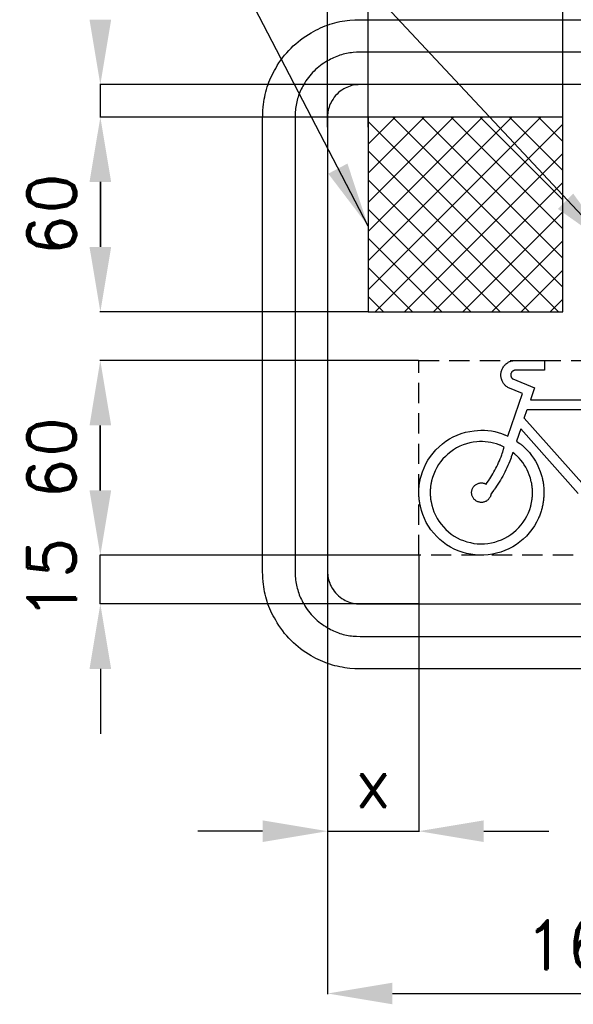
# Model space of a CAD drawing. Header units: millimetres. Extents: x 160 to 3480, y -161 to 860.
# Tile 4 of 12: x 1461 to 1631, y -161 to 143. Entities that reach past the tile are written whole.
import ezdxf

# ---------------------------------------------------------------- set-up
doc = ezdxf.new("R2010")
doc.units = ezdxf.units.MM
doc.header["$LTSCALE"] = 5
doc.linetypes.add('ČÁRKOVANÁX2', pattern=[1.5, 1, -0.5])
doc.layers.add('Kóty', color=2, linetype='Continuous')
doc.layers.add('Značka', color=7, linetype='Continuous')
doc.styles.get("Standard").update_dxf_attribs({"font": 'romand.shx', "height": 15})
doc.dimstyles.get("Standard").update_dxf_attribs({"dimtxt": 15, "dimasz": 20, "dimexe": 0.18, "dimexo": 0.0625, "dimgap": 7.5, "dimtad": 1, "dimdec": 0, "dimzin": 0, "dimdsep": 46, "dimtxsty": 'Standard', "dimcen": 0.09, "dimadec": 0, "dimazin": 0, "dimtfac": 1, "dimtdec": 0, "dimtofl": 0, "dimtmove": 0, "dimatfit": 3, "dimfxl": 1, "dimtolj": 1, "dimtzin": 0, "dimarcsym": 0})

# ---------------------------------------------------------------- blocks, each defined once
blk = doc.blocks.new('*D25')
at = {"layer": 'Defpoints', "color": 0, "transparency": 16777216}
for p in [(1485.58, 37.63), (1583.7, 37.63), (1583.7, -22.37)]:
    blk.add_point(p, dxfattribs=at)
at = {"layer": 'Kóty', "color": 0, "lineweight": -2, "transparency": 16777216}
for p, q in [((1583.64, 37.63), (1485.4, 37.63)), ((1485.58, -2.37), (1485.58, 17.63)), ((1583.64, -22.37), (1485.4, -22.37))]:
    blk.add_line(p, q, dxfattribs=at)
at = {"layer": 'Kóty', "color": 0, "transparency": 16777216}
for points in [[(1482.25, 17.63), (1488.92, 17.63), (1485.58, 37.63)], [(1482.25, -2.37), (1488.92, -2.37), (1485.58, -22.37)]]:
    blk.add_solid(points, dxfattribs=at)
at = {"layer": 'Kóty', "color": 0, "transparency": 16777216, "insert": (1470.58, 7.63), "char_height": 15, "attachment_point": 5, "rotation": 90}
blk.add_mtext('\\A1;60', dxfattribs=at)
blk = doc.blocks.new('*D26')
at = {"layer": 'Defpoints', "color": 0, "transparency": 16777216}
for p in [(1555.58, 7.63), (1583.7, -22.37), (1555.58, -107.37)]:
    blk.add_point(p, dxfattribs=at)
at = {"layer": 'Kóty', "color": 0, "lineweight": -2, "transparency": 16777216}
for p, q in [((1555.58, 7.57), (1555.58, -107.55)), ((1583.7, -22.43), (1583.7, -107.55)), ((1535.58, -107.37), (1515.58, -107.37)), ((1603.7, -107.37), (1623.7, -107.37))]:
    blk.add_line(p, q, dxfattribs=at)
at = {"layer": 'Kóty', "color": 0, "transparency": 16777216}
for points in [[(1535.58, -104.04), (1535.58, -110.7), (1555.58, -107.37)], [(1603.7, -104.04), (1603.7, -110.7), (1583.7, -107.37)]]:
    blk.add_solid(points, dxfattribs=at)
at = {"layer": 'Kóty', "color": 0, "transparency": 16777216, "insert": (1569.64, -92.37), "char_height": 15, "attachment_point": 5}
blk.add_mtext('\\A1;x', dxfattribs=at)
blk = doc.blocks.new('*D28')
at = {"layer": 'Defpoints', "color": 0, "transparency": 16777216}
for p in [(1485.59, 112.63), (1568.08, 112.63), (1568.08, 52.63)]:
    blk.add_point(p, dxfattribs=at)
at = {"layer": 'Kóty', "color": 0, "lineweight": -2, "transparency": 16777216}
for p, q in [((1568.02, 112.63), (1485.41, 112.63)), ((1485.59, 72.63), (1485.59, 92.63)), ((1568.02, 52.63), (1485.41, 52.63))]:
    blk.add_line(p, q, dxfattribs=at)
at = {"layer": 'Kóty', "color": 0, "transparency": 16777216}
for points in [[(1482.25, 92.63), (1488.92, 92.63), (1485.59, 112.63)], [(1482.25, 72.63), (1488.92, 72.63), (1485.59, 52.63)]]:
    blk.add_solid(points, dxfattribs=at)
at = {"layer": 'Kóty', "color": 0, "transparency": 16777216, "insert": (1470.59, 82.63), "char_height": 15, "attachment_point": 5, "rotation": 90}
blk.add_mtext('\\A1;60', dxfattribs=at)
blk = doc.blocks.new('*D36')
at = {"layer": 'Defpoints', "color": 0, "transparency": 16777216}
for p in [(1555.58, -5.19), (1715.58, -13.91), (1715.58, -157.37)]:
    blk.add_point(p, dxfattribs=at)
at = {"layer": 'Kóty', "color": 0, "lineweight": -2, "transparency": 16777216}
for p, q in [((1555.58, -5.25), (1555.58, -157.55)), ((1715.58, -13.98), (1715.58, -157.55)), ((1575.58, -157.37), (1695.58, -157.37))]:
    blk.add_line(p, q, dxfattribs=at)
at = {"layer": 'Kóty', "color": 0, "transparency": 16777216}
for points in [[(1575.58, -154.04), (1575.58, -160.7), (1555.58, -157.37)], [(1695.58, -154.04), (1695.58, -160.7), (1715.58, -157.37)]]:
    blk.add_solid(points, dxfattribs=at)
at = {"layer": 'Kóty', "color": 0, "transparency": 16777216, "insert": (1635.58, -142.37), "char_height": 15, "attachment_point": 5}
blk.add_mtext('\\A1;160', dxfattribs=at)

msp = doc.modelspace()

# ---------------------------------------------------------------- hatches: boundary and pattern name
at = {"layer": 'Značka'}
h = msp.add_hatch(dxfattribs=at)
h.set_pattern_fill('ANSI37', color=256, scale=2)
h.paths.add_polyline_path([(1568.08, 52.63), (1628.08, 52.63), (1628.08, 112.63), (1568.08, 112.63)])

# ---------------------------------------------------------------- linework, layer by layer
at = {"layer": 'Kóty'}
for p, q in [((1555.58, 109.49), (1555.58, 192.81)), ((1568.08, 109.49), (1568.08, 192.81)), ((1628.08, 112.69), (1628.08, 192.81)), ((1598.02, 122.63), (1485.41, 122.63)), ((1568.02, 112.63), (1485.41, 112.63)), ((1485.59, 92.63), (1485.59, 72.63)), ((1583.58, 37.63), (1485.4, 37.63)), ((1485.58, -2.37), (1485.58, 17.63)), ((1485.58, 17.63), (1485.58, -2.37)), ((1583.9, -22.37), (1485.4, -22.37)), ((1583.9, -37.37), (1485.4, -37.37))]:
    msp.add_line(p, q, dxfattribs=at)
for points in [[(1643.08, 72.6), (1482.03, 244.63)], [(1568.08, 79.05), (1482.03, 244.63)], [(1485.59, 112.63), (1485.59, 122.63)], [(1485.58, -37.37), (1485.58, -22.37)], [(1485.76, -77.37), (1485.76, -57.37)], [(1555.58, -107.37), (1583.7, -107.37)]]:
    msp.add_lwpolyline(points, dxfattribs=at)
for points in [[(1482.25, 142.63), (1488.92, 142.63), (1485.59, 122.63)], [(1482.25, 92.63), (1488.92, 92.63), (1485.59, 112.63)], [(1561.71, 98.3), (1555.81, 95.19), (1568.08, 79.05)], [(1631.25, 89.07), (1626.55, 84.34), (1643.08, 72.6)], [(1482.25, -2.37), (1488.92, -2.37), (1485.58, -22.37)], [(1482.25, -57.37), (1488.92, -57.37), (1485.58, -37.37)]]:
    msp.add_solid(points, dxfattribs=at)
at = {"layer": 'Značka', "color": 3}
for points in [[(2205.59, -57.37), (1565.58, -57.37), (1564.02, -57.31), (1562.45, -57.2, -0.055698), (1556.32, -55.94, -0.056169), (1550.58, -53.35, -0.069684), (1544.34, -48.62, -0.068357), (1539.6, -42.37, -0.056432), (1536.97, -36.64, -0.061124), (1535.75, -30.5, -0.012202), (1535.64, -28.94, -0.004069), (1535.58, -27.37), (1535.58, 112.63, -0.003579), (1535.64, 114.2, -0.010728), (1535.75, 115.77, -0.055713), (1537.01, 121.9, -0.05617), (1539.6, 127.63, -0.069693), (1544.33, 133.87, -0.068355), (1550.58, 138.61, -0.056424), (1556.32, 141.25, -0.061115), (1562.45, 142.47), (1564.02, 142.58), (1565.58, 142.63), (1785.58, 142.63)], [(2205.59, -57.37), (1565.58, -57.37), (1564.02, -57.31), (1562.45, -57.2, -0.055698), (1556.32, -55.94, -0.056169), (1550.58, -53.35, -0.069684), (1544.34, -48.62, -0.068357), (1539.6, -42.37, -0.056432), (1536.97, -36.64, -0.061124), (1535.75, -30.5, -0.012202), (1535.64, -28.94, -0.004069), (1535.58, -27.37), (1535.58, 112.63, -0.003579), (1535.64, 114.2, -0.010728), (1535.75, 115.77, -0.055713), (1537.01, 121.9, -0.05617), (1539.6, 127.63, -0.069693), (1544.33, 133.87, -0.068355), (1550.58, 138.61, -0.056424), (1556.32, 141.25, -0.061115), (1562.45, 142.47), (1564.02, 142.58), (1565.58, 142.63), (1785.58, 142.63)], [(1790.94, 132.63), (1565.58, 132.63), (1564.54, 132.59), (1563.49, 132.52, 0.055727), (1559.41, 131.68, 0.056156), (1555.58, 129.95, 0.069684), (1551.42, 126.8, 0.068361), (1548.26, 122.63, 0.056428), (1546.51, 118.81, 0.061122), (1545.69, 114.72, 0.012206), (1545.62, 113.68, 0.004068), (1545.58, 112.63), (1545.58, -27.37), (1545.62, -28.41, 0.010722), (1545.69, -29.46, 0.055715), (1546.53, -33.55, 0.056167), (1548.26, -37.37, 0.069688), (1551.41, -41.53, 0.068364), (1555.58, -44.69, 0.056428), (1559.41, -46.44, 0.061101), (1563.49, -47.26), (1564.54, -47.33), (1565.58, -47.37), (2205.59, -47.37)], [(1790.94, 132.63), (1565.58, 132.63), (1564.54, 132.59), (1563.49, 132.52, 0.055727), (1559.41, 131.68, 0.056156), (1555.58, 129.95, 0.069684), (1551.42, 126.8, 0.068361), (1548.26, 122.63, 0.056428), (1546.51, 118.81, 0.061122), (1545.69, 114.72, 0.012206), (1545.62, 113.68, 0.004068), (1545.58, 112.63), (1545.58, -27.37), (1545.62, -28.41, 0.010722), (1545.69, -29.46, 0.055715), (1546.53, -33.55, 0.056167), (1548.26, -37.37, 0.069688), (1551.41, -41.53, 0.068364), (1555.58, -44.69, 0.056428), (1559.41, -46.44, 0.061101), (1563.49, -47.26), (1564.54, -47.33), (1565.58, -47.37), (2205.59, -47.37)], [(1705.58, 122.63), (1565.58, 122.63), (1565.06, 122.61), (1564.54, 122.58, 0.055698), (1562.5, 122.16, 0.056169), (1560.58, 121.29, 0.069685), (1558.5, 119.72, 0.068361), (1556.92, 117.63, 0.05644), (1556.05, 115.72, 0.061127), (1555.64, 113.68, 0.012195), (1555.6, 113.15, 0.004069), (1555.58, 112.63), (1555.58, -27.37), (1555.6, -27.89), (1555.64, -28.41, 0.055706), (1556.06, -30.46, 0.056161), (1556.92, -32.37, 0.069674), (1558.5, -34.45, 0.068356), (1560.58, -36.03, 0.056441), (1562.5, -36.91, 0.061115), (1564.54, -37.31), (1565.06, -37.35), (1565.58, -37.37), (1705.58, -37.37)], [(1705.58, 122.63), (1565.58, 122.63), (1565.06, 122.61), (1564.54, 122.58, 0.055698), (1562.5, 122.16, 0.056169), (1560.58, 121.29, 0.069685), (1558.5, 119.72, 0.068361), (1556.92, 117.63, 0.05644), (1556.05, 115.72, 0.061127), (1555.64, 113.68, 0.012195), (1555.6, 113.15, 0.004069), (1555.58, 112.63), (1555.58, -27.37), (1555.6, -27.89), (1555.64, -28.41, 0.055706), (1556.06, -30.46, 0.056161), (1556.92, -32.37, 0.069674), (1558.5, -34.45, 0.068356), (1560.58, -36.03, 0.056441), (1562.5, -36.91, 0.061115), (1564.54, -37.31), (1565.06, -37.35), (1565.58, -37.37), (1705.58, -37.37)], [(1632.78, -3.37), (1615.09, 16.62), (1613.79, 12.81), (1614.65, 12.17), (1614.7, 12.14), (1614.74, 12.11), (1614.91, 11.98), (1615.08, 11.84), (1615.29, 11.68), (1615.49, 11.51), (1616.29, 10.8), (1617.05, 10.04), (1617.76, 9.25), (1618.42, 8.41), (1619.04, 7.53), (1619.6, 6.61), (1620.11, 5.66), (1620.56, 4.68), (1621.07, 3.45), (1621.5, 2.18, -0.021137), (1621.83, 0.88, -0.018822), (1622.06, -0.44, -0.018738), (1622.2, -1.78, -0.020882), (1622.24, -3.12, -0.01941), (1622.17, -4.46, -0.014245), (1622.02, -5.79, -0.014219), (1621.79, -7.11, -0.019354), (1621.49, -8.41, -0.020855), (1621.08, -9.69, -0.018783), (1620.58, -10.94), (1619.99, -12.14), (1619.31, -13.3), (1618.55, -14.4), (1617.71, -15.45), (1616.83, -16.45), (1615.87, -17.4), (1614.86, -18.27), (1613.77, -19.05), (1612.64, -19.77), (1611.45, -20.39), (1610.22, -20.93), (1608.96, -21.38), (1607.67, -21.76), (1606.37, -22.06), (1605.04, -22.26), (1603.71, -22.35), (1602.37, -22.36), (1601.03, -22.26), (1599.7, -22.07), (1598.39, -21.78), (1597.1, -21.43), (1595.83, -20.99), (1594.6, -20.46), (1593.42, -19.84), (1592.27, -19.13), (1591.19, -18.35), (1590.17, -17.48), (1589.21, -16.54), (1588.3, -15.56), (1587.45, -14.52), (1586.69, -13.42), (1586.01, -12.26), (1585.41, -11.06), (1584.91, -9.82), (1584.5, -8.55), (1584.18, -7.24, -0.014786), (1583.92, -5.93, -0.019213), (1583.76, -4.6, -0.020491), (1583.69, -3.26, -0.018681), (1583.73, -1.92, -0.018681), (1583.85, -0.59, -0.020485), (1584.08, 0.73, -0.019225), (1584.41, 2.03), (1584.82, 3.31), (1585.3, 4.56), (1585.86, 5.78), (1586.51, 6.95), (1587.25, 8.07), (1588.07, 9.14), (1588.96, 10.14), (1589.92, 11.07), (1590.95, 11.93), (1592.02, 12.74), (1593.13, 13.47), (1594.3, 14.12), (1595.52, 14.68), (1596.78, 15.15), (1598.06, 15.53), (1599.37, 15.81), (1600.7, 16.01), (1601.77, 16.12), (1602.85, 16.18), (1603.93, 16.17), (1605, 16.09), (1606.06, 15.95), (1607.11, 15.74), (1608.14, 15.46), (1609.15, 15.12), (1609.41, 15.03), (1609.66, 14.94), (1609.86, 14.86), (1610.05, 14.78), (1610.1, 14.76), (1610.15, 14.74), (1611.14, 14.32), (1615.63, 27.5), (1611.1, 29.35), (1610.92, 29.48), (1610.74, 29.61), (1610.7, 29.63), (1610.67, 29.66), (1610.53, 29.77), (1610.4, 29.89), (1610.24, 30.04), (1610.09, 30.21), (1609.95, 30.38), (1609.82, 30.56), (1609.7, 30.74), (1609.58, 30.93), (1609.45, 31.17), (1609.33, 31.42), (1609.23, 31.68), (1609.15, 31.95), (1609.08, 32.21), (1609.03, 32.49), (1609.01, 32.76), (1608.99, 33.04), (1608.99, 33.32, -0.017028), (1609, 33.59), (1609.04, 33.87), (1609.09, 34.14), (1609.16, 34.41), (1609.24, 34.67), (1609.35, 34.93), (1609.46, 35.18), (1609.59, 35.42), (1609.74, 35.66), (1609.89, 35.88), (1610.07, 36.1), (1610.25, 36.3), (1610.45, 36.49), (1610.67, 36.67), (1610.89, 36.84), (1611.07, 36.96), (1611.26, 37.08), (1611.45, 37.19), (1611.65, 37.29), (1611.86, 37.37), (1612.06, 37.44), (1612.28, 37.5), (1612.49, 37.55), (1612.54, 37.57), (1612.6, 37.58), (1612.64, 37.58), (1612.69, 37.59), (1612.7, 37.59), (1612.71, 37.6), (1612.93, 37.63), (1622.45, 37.63), (1622.45, 34.63), (1613.35, 34.63), (1613.28, 34.62), (1613.2, 34.61), (1613.19, 34.61), (1613.18, 34.61), (1613.12, 34.59), (1613.07, 34.58), (1613, 34.56), (1612.93, 34.53), (1612.86, 34.5), (1612.8, 34.47), (1612.74, 34.43), (1612.68, 34.4), (1612.6, 34.35), (1612.53, 34.29), (1612.47, 34.23), (1612.4, 34.17), (1612.35, 34.1), (1612.29, 34.03), (1612.24, 33.95), (1612.2, 33.87), (1612.16, 33.8), (1612.12, 33.71), (1612.09, 33.63), (1612.06, 33.54), (1612.04, 33.46), (1612.03, 33.37), (1612.02, 33.28), (1612.02, 33.19), (1612.02, 33.1), (1612.02, 33.01), (1612.03, 32.92), (1612.05, 32.83), (1612.08, 32.75), (1612.1, 32.66), (1612.14, 32.58), (1612.18, 32.5), (1612.21, 32.44), (1612.25, 32.37), (1612.28, 32.31), (1612.33, 32.26), (1612.37, 32.2), (1612.42, 32.15), (1612.46, 32.11), (1612.5, 32.07), (1612.52, 32.06), (1612.53, 32.05), (1612.58, 32.01), (1612.64, 31.96), (1619.38, 29.21), (1618.12, 25.52), (1648.72, 25.52)], [(1632.78, -3.37), (1615.09, 16.62), (1613.79, 12.81), (1614.65, 12.17), (1614.7, 12.14), (1614.74, 12.11), (1614.91, 11.98), (1615.08, 11.84), (1615.29, 11.68), (1615.49, 11.51), (1616.29, 10.8), (1617.05, 10.04), (1617.76, 9.25), (1618.42, 8.41), (1619.04, 7.53), (1619.6, 6.61), (1620.11, 5.66), (1620.56, 4.68), (1621.07, 3.45), (1621.5, 2.18, -0.021137), (1621.83, 0.88, -0.018822), (1622.06, -0.44, -0.018738), (1622.2, -1.78, -0.020882), (1622.24, -3.12, -0.01941), (1622.17, -4.46, -0.014245), (1622.02, -5.79, -0.014219), (1621.79, -7.11, -0.019354), (1621.49, -8.41, -0.020855), (1621.08, -9.69, -0.018783), (1620.58, -10.94), (1619.99, -12.14), (1619.31, -13.3), (1618.55, -14.4), (1617.71, -15.45), (1616.83, -16.45), (1615.87, -17.4), (1614.86, -18.27), (1613.77, -19.05), (1612.64, -19.77), (1611.45, -20.39), (1610.22, -20.93), (1608.96, -21.38), (1607.67, -21.76), (1606.37, -22.06), (1605.04, -22.26), (1603.71, -22.35), (1602.37, -22.36), (1601.03, -22.26), (1599.7, -22.07), (1598.39, -21.78), (1597.1, -21.43), (1595.83, -20.99), (1594.6, -20.46), (1593.42, -19.84), (1592.27, -19.13), (1591.19, -18.35), (1590.17, -17.48), (1589.21, -16.54), (1588.3, -15.56), (1587.45, -14.52), (1586.69, -13.42), (1586.01, -12.26), (1585.41, -11.06), (1584.91, -9.82), (1584.5, -8.55), (1584.18, -7.24, -0.014786), (1583.92, -5.93, -0.019213), (1583.76, -4.6, -0.020491), (1583.69, -3.26, -0.018681), (1583.73, -1.92, -0.018681), (1583.85, -0.59, -0.020485), (1584.08, 0.73, -0.019225), (1584.41, 2.03), (1584.82, 3.31), (1585.3, 4.56), (1585.86, 5.78), (1586.51, 6.95), (1587.25, 8.07), (1588.07, 9.14), (1588.96, 10.14), (1589.92, 11.07), (1590.95, 11.93), (1592.02, 12.74), (1593.13, 13.47), (1594.3, 14.12), (1595.52, 14.68), (1596.78, 15.15), (1598.06, 15.53), (1599.37, 15.81), (1600.7, 16.01), (1601.77, 16.12), (1602.85, 16.18), (1603.93, 16.17), (1605, 16.09), (1606.06, 15.95), (1607.11, 15.74), (1608.14, 15.46), (1609.15, 15.12), (1609.41, 15.03), (1609.66, 14.94), (1609.86, 14.86), (1610.05, 14.78), (1610.1, 14.76), (1610.15, 14.74), (1611.14, 14.32), (1615.63, 27.5), (1611.1, 29.35), (1610.92, 29.48), (1610.74, 29.61), (1610.7, 29.63), (1610.67, 29.66), (1610.53, 29.77), (1610.4, 29.89), (1610.24, 30.04), (1610.09, 30.21), (1609.95, 30.38), (1609.82, 30.56), (1609.7, 30.74), (1609.58, 30.93), (1609.45, 31.17), (1609.33, 31.42), (1609.23, 31.68), (1609.15, 31.95), (1609.08, 32.21), (1609.03, 32.49), (1609.01, 32.76), (1608.99, 33.04), (1608.99, 33.32, -0.017028), (1609, 33.59), (1609.04, 33.87), (1609.09, 34.14), (1609.16, 34.41), (1609.24, 34.67), (1609.35, 34.93), (1609.46, 35.18), (1609.59, 35.42), (1609.74, 35.66), (1609.89, 35.88), (1610.07, 36.1), (1610.25, 36.3), (1610.45, 36.49), (1610.67, 36.67), (1610.89, 36.84), (1611.07, 36.96), (1611.26, 37.08), (1611.45, 37.19), (1611.65, 37.29), (1611.86, 37.37), (1612.06, 37.44), (1612.28, 37.5), (1612.49, 37.55), (1612.54, 37.57), (1612.6, 37.58), (1612.64, 37.58), (1612.69, 37.59), (1612.7, 37.59), (1612.71, 37.6), (1612.93, 37.63), (1622.45, 37.63), (1622.45, 34.63), (1613.35, 34.63), (1613.28, 34.62), (1613.2, 34.61), (1613.19, 34.61), (1613.18, 34.61), (1613.12, 34.59), (1613.07, 34.58), (1613, 34.56), (1612.93, 34.53), (1612.86, 34.5), (1612.8, 34.47), (1612.74, 34.43), (1612.68, 34.4), (1612.6, 34.35), (1612.53, 34.29), (1612.47, 34.23), (1612.4, 34.17), (1612.35, 34.1), (1612.29, 34.03), (1612.24, 33.95), (1612.2, 33.87), (1612.16, 33.8), (1612.12, 33.71), (1612.09, 33.63), (1612.06, 33.54), (1612.04, 33.46), (1612.03, 33.37), (1612.02, 33.28), (1612.02, 33.19), (1612.02, 33.1), (1612.02, 33.01), (1612.03, 32.92), (1612.05, 32.83), (1612.08, 32.75), (1612.1, 32.66), (1612.14, 32.58), (1612.18, 32.5), (1612.21, 32.44), (1612.25, 32.37), (1612.28, 32.31), (1612.33, 32.26), (1612.37, 32.2), (1612.42, 32.15), (1612.46, 32.11), (1612.5, 32.07), (1612.52, 32.06), (1612.53, 32.05), (1612.58, 32.01), (1612.64, 31.96), (1619.38, 29.21), (1618.12, 25.52), (1648.72, 25.52)], [(1605.95, -3.4), (1605.92, -3.57), (1605.89, -3.74), (1605.88, -3.77), (1605.88, -3.81), (1605.84, -3.94), (1605.8, -4.07), (1605.74, -4.23), (1605.67, -4.38), (1605.59, -4.53), (1605.5, -4.68), (1605.41, -4.82), (1605.3, -4.96), (1605.17, -5.12), (1605.02, -5.27), (1604.86, -5.41), (1604.69, -5.54), (1604.51, -5.66), (1604.32, -5.76), (1604.13, -5.85), (1603.93, -5.92), (1603.72, -5.98), (1603.51, -6.03), (1603.3, -6.06), (1603.09, -6.08), (1602.88, -6.08), (1602.66, -6.07), (1602.45, -6.03), (1602.25, -5.99), (1602.04, -5.93), (1601.84, -5.86), (1601.64, -5.78), (1601.46, -5.68), (1601.28, -5.56), (1601.11, -5.44), (1600.94, -5.3), (1600.79, -5.15), (1600.65, -4.99), (1600.52, -4.82), (1600.4, -4.64), (1600.3, -4.46), (1600.2, -4.26), (1600.13, -4.06), (1600.07, -3.86), (1600.02, -3.65), (1599.99, -3.44), (1599.97, -3.23), (1599.96, -3.02, -0.018842), (1599.97, -2.8), (1600, -2.59), (1600.04, -2.38), (1600.1, -2.18), (1600.18, -1.98), (1600.26, -1.78), (1600.36, -1.59), (1600.47, -1.41), (1600.59, -1.24), (1600.73, -1.07), (1600.88, -0.92), (1601.04, -0.78), (1601.21, -0.65), (1601.38, -0.53), (1601.57, -0.42), (1601.76, -0.33), (1601.95, -0.25), (1602.16, -0.19), (1602.37, -0.14), (1602.58, -0.1), (1602.79, -0.09), (1602.96, -0.08), (1603.13, -0.08), (1603.3, -0.09), (1603.47, -0.11), (1603.64, -0.15), (1603.8, -0.19), (1603.93, -0.23), (1604.06, -0.28), (1604.09, -0.3), (1604.12, -0.31), (1604.27, -0.38), (1604.43, -0.46), (1604.8, 0.06), (1605.17, 0.58), (1605.24, 0.69), (1605.31, 0.79), (1605.6, 1.22), (1605.87, 1.65), (1606.21, 2.19), (1606.54, 2.75), (1606.85, 3.3), (1607.16, 3.87), (1607.45, 4.43), (1607.74, 5.01), (1608.02, 5.58), (1608.28, 6.17), (1608.54, 6.75), (1608.79, 7.34), (1609.02, 7.94), (1609.24, 8.54), (1609.41, 9.03), (1609.56, 9.51), (1609.6, 9.64), (1609.64, 9.76), (1609.82, 10.37), (1610, 10.98), (1609.21, 11.34), (1609.17, 11.36), (1609.13, 11.38), (1608.97, 11.45), (1608.81, 11.51), (1608.61, 11.6), (1608.41, 11.68), (1607.59, 11.96), (1606.75, 12.2), (1605.9, 12.39), (1605.05, 12.53), (1604.18, 12.62), (1603.3, 12.66), (1602.43, 12.64), (1601.56, 12.58), (1600.47, 12.46), (1599.4, 12.26), (1598.35, 11.99), (1597.32, 11.63), (1596.31, 11.21), (1595.35, 10.71), (1594.42, 10.14), (1593.53, 9.5), (1592.67, 8.83), (1591.87, 8.1), (1591.11, 7.31), (1590.42, 6.47), (1589.79, 5.58), (1589.23, 4.65), (1588.74, 3.67), (1588.32, 2.67), (1587.94, 1.64), (1587.64, 0.6, 0.020383), (1587.42, -0.47, 0.018545), (1587.27, -1.55, 0.018538), (1587.2, -2.64, 0.020364), (1587.21, -3.72, 0.019103), (1587.31, -4.81, 0.014703), (1587.47, -5.89), (1587.69, -6.95), (1587.99, -8), (1588.35, -9.03), (1588.8, -10.02), (1589.31, -10.99), (1589.89, -11.9), (1590.54, -12.78), (1591.25, -13.61), (1592, -14.4), (1592.8, -15.14), (1593.65, -15.82), (1594.55, -16.43), (1595.49, -16.98), (1596.47, -17.46), (1597.48, -17.86), (1598.52, -18.2), (1599.57, -18.48), (1600.64, -18.69), (1601.72, -18.82), (1602.81, -18.86), (1603.9, -18.84), (1604.99, -18.73), (1606.06, -18.54), (1607.12, -18.28), (1608.16, -17.96), (1609.18, -17.58), (1610.17, -17.12), (1611.12, -16.59), (1612.03, -16), (1612.9, -15.33), (1613.71, -14.61), (1614.48, -13.83), (1615.2, -13.02), (1615.86, -12.15), (1616.47, -11.25), (1617, -10.29), (1617.46, -9.31), (1617.85, -8.29), (1618.16, -7.25, 0.014791), (1618.4, -6.18, 0.014783), (1618.59, -5.11, 0.019152), (1618.7, -4.03, 0.020352), (1618.73, -2.94, 0.018429), (1618.68, -1.86, 0.018393), (1618.56, -0.77, 0.020148), (1618.35, 0.3), (1618.07, 1.35), (1617.72, 2.39), (1617.4, 3.2), (1617.05, 4), (1616.64, 4.78), (1616.18, 5.53), (1615.69, 6.24), (1615.15, 6.92), (1614.57, 7.57), (1613.95, 8.18), (1613.79, 8.32), (1613.63, 8.47), (1613.5, 8.59), (1613.37, 8.7), (1613.34, 8.73), (1613.31, 8.76), (1612.64, 9.32), (1612.42, 8.63), (1612.19, 7.94), (1612.15, 7.81), (1612.1, 7.67), (1611.91, 7.13), (1611.7, 6.59), (1611.43, 5.91), (1611.15, 5.25), (1610.86, 4.59), (1610.55, 3.93), (1610.23, 3.28), (1609.9, 2.64), (1609.56, 2), (1609.21, 1.37), (1608.84, 0.74), (1608.47, 0.12), (1608.08, -0.48), (1607.67, -1.08), (1607.34, -1.56), (1607, -2.03), (1606.91, -2.14), (1606.83, -2.26), (1606.39, -2.83), (1605.95, -3.4)], [(1605.95, -3.4), (1605.92, -3.57), (1605.89, -3.74), (1605.88, -3.77), (1605.88, -3.81), (1605.84, -3.94), (1605.8, -4.07), (1605.74, -4.23), (1605.67, -4.38), (1605.59, -4.53), (1605.5, -4.68), (1605.41, -4.82), (1605.3, -4.96), (1605.17, -5.12), (1605.02, -5.27), (1604.86, -5.41), (1604.69, -5.54), (1604.51, -5.66), (1604.32, -5.76), (1604.13, -5.85), (1603.93, -5.92), (1603.72, -5.98), (1603.51, -6.03), (1603.3, -6.06), (1603.09, -6.08), (1602.88, -6.08), (1602.66, -6.07), (1602.45, -6.03), (1602.25, -5.99), (1602.04, -5.93), (1601.84, -5.86), (1601.64, -5.78), (1601.46, -5.68), (1601.28, -5.56), (1601.11, -5.44), (1600.94, -5.3), (1600.79, -5.15), (1600.65, -4.99), (1600.52, -4.82), (1600.4, -4.64), (1600.3, -4.46), (1600.2, -4.26), (1600.13, -4.06), (1600.07, -3.86), (1600.02, -3.65), (1599.99, -3.44), (1599.97, -3.23), (1599.96, -3.02, -0.018842), (1599.97, -2.8), (1600, -2.59), (1600.04, -2.38), (1600.1, -2.18), (1600.18, -1.98), (1600.26, -1.78), (1600.36, -1.59), (1600.47, -1.41), (1600.59, -1.24), (1600.73, -1.07), (1600.88, -0.92), (1601.04, -0.78), (1601.21, -0.65), (1601.38, -0.53), (1601.57, -0.42), (1601.76, -0.33), (1601.95, -0.25), (1602.16, -0.19), (1602.37, -0.14), (1602.58, -0.1), (1602.79, -0.09), (1602.96, -0.08), (1603.13, -0.08), (1603.3, -0.09), (1603.47, -0.11), (1603.64, -0.15), (1603.8, -0.19), (1603.93, -0.23), (1604.06, -0.28), (1604.09, -0.3), (1604.12, -0.31), (1604.27, -0.38), (1604.43, -0.46), (1604.8, 0.06), (1605.17, 0.58), (1605.24, 0.69), (1605.31, 0.79), (1605.6, 1.22), (1605.87, 1.65), (1606.21, 2.19), (1606.54, 2.75), (1606.85, 3.3), (1607.16, 3.87), (1607.45, 4.43), (1607.74, 5.01), (1608.02, 5.58), (1608.28, 6.17), (1608.54, 6.75), (1608.79, 7.34), (1609.02, 7.94), (1609.24, 8.54), (1609.41, 9.03), (1609.56, 9.51), (1609.6, 9.64), (1609.64, 9.76), (1609.82, 10.37), (1610, 10.98), (1609.21, 11.34), (1609.17, 11.36), (1609.13, 11.38), (1608.97, 11.45), (1608.81, 11.51), (1608.61, 11.6), (1608.41, 11.68), (1607.59, 11.96), (1606.75, 12.2), (1605.9, 12.39), (1605.05, 12.53), (1604.18, 12.62), (1603.3, 12.66), (1602.43, 12.64), (1601.56, 12.58), (1600.47, 12.46), (1599.4, 12.26), (1598.35, 11.99), (1597.32, 11.63), (1596.31, 11.21), (1595.35, 10.71), (1594.42, 10.14), (1593.53, 9.5), (1592.67, 8.83), (1591.87, 8.1), (1591.11, 7.31), (1590.42, 6.47), (1589.79, 5.58), (1589.23, 4.65), (1588.74, 3.67), (1588.32, 2.67), (1587.94, 1.64), (1587.64, 0.6, 0.020383), (1587.42, -0.47, 0.018545), (1587.27, -1.55, 0.018538), (1587.2, -2.64, 0.020364), (1587.21, -3.72, 0.019103), (1587.31, -4.81, 0.014703), (1587.47, -5.89), (1587.69, -6.95), (1587.99, -8), (1588.35, -9.03), (1588.8, -10.02), (1589.31, -10.99), (1589.89, -11.9), (1590.54, -12.78), (1591.25, -13.61), (1592, -14.4), (1592.8, -15.14), (1593.65, -15.82), (1594.55, -16.43), (1595.49, -16.98), (1596.47, -17.46), (1597.48, -17.86), (1598.52, -18.2), (1599.57, -18.48), (1600.64, -18.69), (1601.72, -18.82), (1602.81, -18.86), (1603.9, -18.84), (1604.99, -18.73), (1606.06, -18.54), (1607.12, -18.28), (1608.16, -17.96), (1609.18, -17.58), (1610.17, -17.12), (1611.12, -16.59), (1612.03, -16), (1612.9, -15.33), (1613.71, -14.61), (1614.48, -13.83), (1615.2, -13.02), (1615.86, -12.15), (1616.47, -11.25), (1617, -10.29), (1617.46, -9.31), (1617.85, -8.29), (1618.16, -7.25, 0.014791), (1618.4, -6.18, 0.014783), (1618.59, -5.11, 0.019152), (1618.7, -4.03, 0.020352), (1618.73, -2.94, 0.018429), (1618.68, -1.86, 0.018393), (1618.56, -0.77, 0.020148), (1618.35, 0.3), (1618.07, 1.35), (1617.72, 2.39), (1617.4, 3.2), (1617.05, 4), (1616.64, 4.78), (1616.18, 5.53), (1615.69, 6.24), (1615.15, 6.92), (1614.57, 7.57), (1613.95, 8.18), (1613.79, 8.32), (1613.63, 8.47), (1613.5, 8.59), (1613.37, 8.7), (1613.34, 8.73), (1613.31, 8.76), (1612.64, 9.32), (1612.42, 8.63), (1612.19, 7.94), (1612.15, 7.81), (1612.1, 7.67), (1611.91, 7.13), (1611.7, 6.59), (1611.43, 5.91), (1611.15, 5.25), (1610.86, 4.59), (1610.55, 3.93), (1610.23, 3.28), (1609.9, 2.64), (1609.56, 2), (1609.21, 1.37), (1608.84, 0.74), (1608.47, 0.12), (1608.08, -0.48), (1607.67, -1.08), (1607.34, -1.56), (1607, -2.03), (1606.91, -2.14), (1606.83, -2.26), (1606.39, -2.83), (1605.95, -3.4)]]:
    msp.add_lwpolyline(points, format="xyb", dxfattribs=at)
at = {"layer": 'Značka', "color": 5}
msp.add_lwpolyline([(1568.08, 52.63), (1628.08, 52.63), (1628.08, 112.63), (1568.08, 112.63), (1568.08, 52.63)], dxfattribs=at)
msp.add_lwpolyline([(1568.08, 52.63), (1628.08, 52.63), (1628.08, 112.63), (1568.08, 112.63), (1568.08, 52.63)], dxfattribs=at)
at = {"layer": 'Značka', "color": 6, "linetype": 'ČÁRKOVANÁX2', "ltscale": 1.25}
msp.add_lwpolyline([(1583.71, -22.37), (1583.71, 37.63), (1687.46, 37.63), (1687.46, -22.37), (1583.71, -22.37)], dxfattribs=at)
msp.add_lwpolyline([(1583.71, -22.37), (1583.71, 37.63), (1687.46, 37.63), (1687.46, -22.37), (1583.71, -22.37)], dxfattribs=at)
at = {"layer": 'Značka', "color": 3}
msp.add_lwpolyline([(1634.71, -1.02), (1616.2, 19.88), (1617.1, 22.52), (1647.68, 22.52)], dxfattribs=at)
msp.add_lwpolyline([(1634.71, -1.02), (1616.2, 19.88), (1617.1, 22.52), (1647.68, 22.52)], dxfattribs=at)

# ---------------------------------------------------------------- texts
at = {"layer": 'Kóty', "insert": (1470.58, -29.58), "char_height": 15, "attachment_point": 5, "rotation": 90}
msp.add_mtext('\\A1;15', dxfattribs=at)

# ---------------------------------------------------------------- dimensions: what is measured, and where the dimension line sits
at = {"layer": 'Kóty'}
for base, p1, p2, picture, middle in [((1485.59, 112.63), (1568.08, 52.63), (1568.08, 112.63), '*D28', (1470.59, 82.63)), ((1485.58, 37.63), (1583.7, -22.37), (1583.7, 37.63), '*D25', (1470.58, 7.63))]:
    dim = msp.add_linear_dim(base=base, p1=p1, p2=p2, angle=90, dimstyle='Standard', dxfattribs=at)
    dim.commit()
    dim.dimension.update_dxf_attribs({"geometry": picture, "text_midpoint": middle})
dim = msp.add_linear_dim(base=(1555.58, -107.37), p1=(1583.7, -22.37), p2=(1555.58, 7.63), text='x', dimstyle='Standard', dxfattribs=at)
dim.commit()
dim.dimension.update_dxf_attribs({"geometry": '*D26', "text_midpoint": (1569.64, -92.37)})
dim = msp.add_linear_dim(base=(1715.58, -157.37), p1=(1555.58, -5.19), p2=(1715.58, -13.91), dimstyle='Standard', dxfattribs=at)
dim.commit()
dim.dimension.update_dxf_attribs({"geometry": '*D36', "text_midpoint": (1635.58, -142.37)})

doc.saveas('drawing.dxf')
